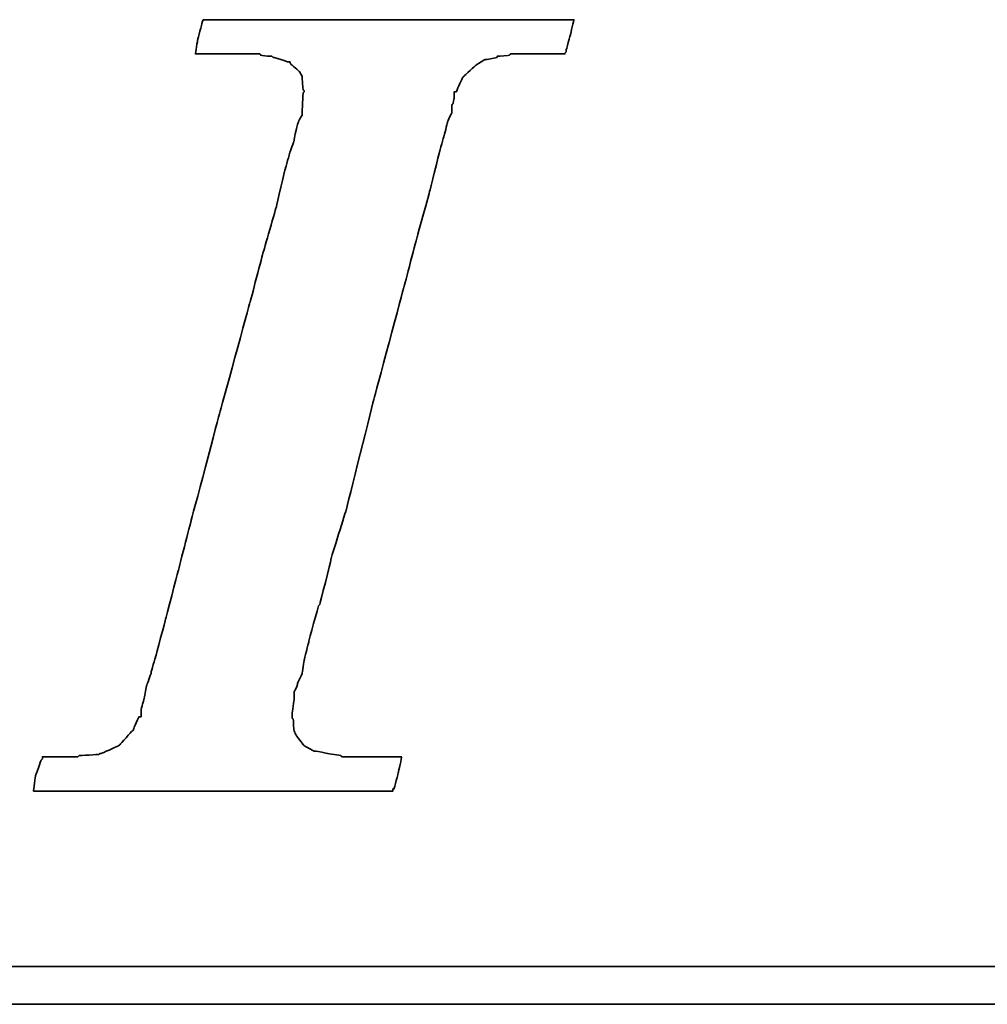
# Model space of a CAD drawing. Header units: inches. Extents: x 22 to 421, y 72 to 311.
# Tile 32 of 48: x 346.02 to 351.95, y 201.56 to 207.59. Entities that reach past the tile are written whole.
import ezdxf

# ---------------------------------------------------------------- set-up
doc = ezdxf.new("R2010")
doc.units = ezdxf.units.IN
doc.header["$LTSCALE"] = 0.4
doc.layers.add('DIM', color=4, linetype='Continuous')
doc.layers.add('layer 1', color=7, linetype='Continuous')

# ---------------------------------------------------------------- blocks, each defined once
blk = doc.blocks.new('TBI MOTION logo(完整正式版)')
at = {"layer": 'layer 1', "color": 22, "lineweight": 35}
for points, knots in [([(-40.59125, -7.94375), (-40.59125, -7.94375), (-40.97375, -7.94375), (-40.97375, -7.94375), (-40.97375, -7.94375), (-40.97375, -7.94375), (-41.38125, -7.94375), (-41.38125, -7.94375), (-41.38125, -7.94375), (-41.38125, -7.94375), (-41.54875, -7.94375), (-41.54875, -7.94375), (-41.54875, -7.94375), (-41.54875, -7.94375), (-41.59875, -7.94375), (-41.59875, -7.94375), (-41.59875, -7.94375), (-41.59875, -7.94375), (-41.88375, -7.94375), (-41.88375, -7.94375), (-41.88375, -7.94375), (-41.88375, -7.94375), (-41.90875, -7.91875), (-41.90875, -7.91875), (-41.90875, -7.91875), (-41.90875, -7.91875), (-42.19875, -7.87125), (-42.19875, -7.87125), (-42.19875, -7.87125), (-42.19875, -7.87125), (-42.43875, -7.82375), (-42.43875, -7.82375), (-42.43875, -7.82375), (-42.43875, -7.82375), (-42.45875, -7.82375), (-42.45875, -7.82375), (-42.45875, -7.82375), (-42.45875, -7.82375), (-42.48625, -7.82375), (-42.48625, -7.82375), (-42.48625, -7.82375), (-42.48625, -7.82375), (-42.67625, -7.72375), (-42.67625, -7.72375), (-42.67625, -7.72375), (-42.67625, -7.72375), (-42.70125, -7.70375), (-42.70125, -7.70375), (-42.70125, -7.70375), (-42.70125, -7.70375), (-42.72375, -7.67875), (-42.72375, -7.67875), (-42.72375, -7.67875), (-42.72375, -7.67875), (-42.86875, -7.48875), (-42.86875, -7.48875), (-42.86875, -7.48875), (-42.86875, -7.48875), (-42.89375, -7.43875), (-42.89375, -7.43875), (-42.89375, -7.43875), (-42.89375, -7.43875), (-42.91875, -7.38875), (-42.91875, -7.38875), (-42.91875, -7.38875), (-42.91875, -7.38875), (-42.93875, -7.12875), (-42.93875, -7.12875), (-42.93875, -7.12875), (-42.93875, -7.12875), (-42.96375, -7.10375), (-42.96375, -7.10375), (-42.96375, -7.10375), (-42.96375, -7.10375), (-42.96375, -7.05375), (-42.96375, -7.05375), (-42.96375, -7.05375), (-42.96375, -7.05375), (-42.96375, -7.00875), (-42.96375, -7.00875), (-42.96375, -7.00875), (-42.96375, -7.00875), (-42.91875, -6.69625), (-42.91875, -6.69625), (-42.91875, -6.69625), (-42.91875, -6.69625), (-42.91875, -6.62375), (-42.91875, -6.62375), (-42.91875, -6.62375), (-42.91875, -6.62375), (-42.91875, -6.59625), (-42.91875, -6.59625), (-42.91875, -6.59625), (-42.91875, -6.59625), (-42.91875, -6.57375), (-42.91875, -6.57375), (-42.91875, -6.57375), (-42.91875, -6.57375), (-42.91875, -6.52875), (-42.91875, -6.52875), (-42.91875, -6.52875), (-42.91875, -6.52875), (-42.89375, -6.50375), (-42.89375, -6.50375), (-42.89375, -6.50375), (-42.89375, -6.50375), (-42.84375, -6.38375), (-42.84375, -6.38375), (-42.84375, -6.38375), (-42.84375, -6.38375), (-42.84375, -6.35875), (-42.84375, -6.35875), (-42.84375, -6.35875), (-42.84375, -6.35875), (-42.74625, -6.14375), (-42.74625, -6.14375), (-42.74625, -6.14375), (-42.74625, -6.14375), (-42.70125, -5.85375), (-42.70125, -5.85375), (-42.70125, -5.85375), (-42.70125, -5.85375), (-42.60375, -5.47125), (-42.60375, -5.47125), (-42.60375, -5.47125), (-42.60375, -5.47125), (-42.60375, -5.44875), (-42.60375, -5.44875), (-42.60375, -5.44875), (-42.60375, -5.44875), (-42.38875, -4.67875), (-42.38875, -4.67875), (-42.38875, -4.67875), (-42.38875, -4.67875), (-42.36375, -4.65375), (-42.36375, -4.65375), (-42.36375, -4.65375), (-42.36375, -4.65375), (-42.12375, -3.69625), (-42.12375, -3.69625), (-42.12375, -3.69625), (-42.12375, -3.69625), (-42.12375, -3.67374), (-42.12375, -3.67374), (-42.12375, -3.67374), (-42.12375, -3.67374), (-41.78875, -2.59374), (-41.78875, -2.59374), (-41.78875, -2.59374), (-41.78875, -2.59374), (-41.18875, -0.19375), (-41.18875, -0.19375), (-41.18875, -0.19375), (-41.18875, -0.19375), (-40.54375, 2.20624), (-40.54375, 2.20624), (-40.54375, 2.20624), (-40.54375, 2.20624), (-40.25375, 3.30875), (-40.25375, 3.30875), (-40.25375, 3.30875), (-40.25375, 3.30875), (-39.98875, 4.27125), (-39.98875, 4.27125), (-39.98875, 4.27125), (-39.98875, 4.27125), (-39.77375, 5.13125), (-39.77375, 5.13125), (-39.77375, 5.13125), (-39.77375, 5.13125), (-39.67875, 5.47125), (-39.67875, 5.47125), (-39.67875, 5.47125), (-39.67875, 5.47125), (-39.60375, 5.75625), (-39.60375, 5.75625), (-39.60375, 5.75625), (-39.60375, 5.75625), (-39.60375, 5.78125), (-39.60375, 5.78125), (-39.60375, 5.78125), (-39.60375, 5.78125), (-39.50875, 5.97125), (-39.50875, 5.97125), (-39.50875, 5.97125), (-39.50875, 5.97125), (-39.50875, 6.13875), (-39.50875, 6.13875), (-39.50875, 6.13875), (-39.50875, 6.13875), (-39.48625, 6.16625), (-39.48625, 6.16625), (-39.48625, 6.16625), (-39.48625, 6.16625), (-39.46125, 6.28625), (-39.46125, 6.28625), (-39.46125, 6.28625), (-39.46125, 6.28625), (-39.46125, 6.42625), (-39.46125, 6.42625), (-39.46125, 6.42625), (-39.46125, 6.42625), (-39.41375, 6.42625), (-39.41375, 6.42625), (-39.41375, 6.42625), (-39.41375, 6.42625), (-39.29375, 6.69125), (-39.29375, 6.69125), (-39.29375, 6.69125), (-39.29375, 6.69125), (-39.26875, 6.74125), (-39.26875, 6.74125), (-39.26875, 6.74125), (-39.26875, 6.74125), (-39.24375, 6.76625), (-39.24375, 6.76625), (-39.24375, 6.76625), (-39.24375, 6.76625), (-38.98375, 7.00624), (-38.98375, 7.00624), (-38.98375, 7.00624), (-38.98375, 7.00624), (-38.95625, 7.02624), (-38.95625, 7.02624), (-38.95625, 7.02624), (-38.95625, 7.02624), (-38.78875, 7.12624), (-38.78875, 7.12624), (-38.78875, 7.12624), (-38.78875, 7.12624), (-38.76375, 7.12624), (-38.76375, 7.12624), (-38.76375, 7.12624), (-38.76375, 7.12624), (-38.74375, 7.12624), (-38.74375, 7.12624), (-38.74375, 7.12624), (-38.74375, 7.12624), (-38.52875, 7.17125), (-38.52875, 7.17125), (-38.52875, 7.17125), (-38.52875, 7.17125), (-38.52875, 7.19624), (-38.52875, 7.19624), (-38.52875, 7.19624), (-38.52875, 7.19624), (-38.50375, 7.19624), (-38.50375, 7.19624), (-38.50375, 7.19624), (-38.50375, 7.19624), (-38.26125, 7.21875), (-38.26125, 7.21875), (-38.26125, 7.21875), (-38.26125, 7.21875), (-38.23875, 7.24624), (-38.23875, 7.24624), (-38.23875, 7.24624), (-38.23875, 7.24624), (-38.21625, 7.24624), (-38.21625, 7.24624), (-38.21625, 7.24624), (-38.21625, 7.24624), (-38.18875, 7.24624), (-38.18875, 7.24624), (-38.18875, 7.24624), (-38.18875, 7.24624), (-37.90375, 7.24624), (-37.90375, 7.24624), (-37.90375, 7.24624), (-37.90375, 7.24624), (-37.85375, 7.24624), (-37.85375, 7.24624), (-37.85375, 7.24624), (-37.85375, 7.24624), (-37.75875, 7.24624), (-37.75875, 7.24624), (-37.75875, 7.24624), (-37.75875, 7.24624), (-37.42375, 7.24624), (-37.42375, 7.24624), (-37.42375, 7.24624), (-37.42375, 7.24624), (-37.08875, 7.24624), (-37.08875, 7.24624), (-37.08875, 7.24624), (-37.08875, 7.24624), (-37.06375, 7.24624), (-37.06375, 7.24624), (-37.06375, 7.24624), (-37.06375, 7.24624), (-37.06375, 7.26624), (-37.06375, 7.26624), (-37.06375, 7.26624), (-37.06375, 7.26624), (-37.03875, 7.29125), (-37.03875, 7.29125), (-37.03875, 7.29125), (-37.03875, 7.29125), (-37.03875, 7.31625), (-37.03875, 7.31625), (-37.03875, 7.31625), (-37.03875, 7.31625), (-36.94125, 7.67625), (-36.94125, 7.67625), (-36.94125, 7.67625), (-36.94125, 7.67625), (-36.86875, 7.98625), (-36.86875, 7.98625), (-36.86875, 7.98625), (-36.86875, 7.98625), (-36.98875, 7.98625), (-36.98875, 7.98625), (-36.98875, 7.98625), (-36.98875, 7.98625), (-37.42375, 7.98625), (-37.42375, 7.98625), (-37.42375, 7.98625), (-37.42375, 7.98625), (-37.94875, 7.98625), (-37.94875, 7.98625), (-37.94875, 7.98625), (-37.94875, 7.98625), (-38.57375, 7.98625), (-38.57375, 7.98625), (-38.57375, 7.98625), (-38.57375, 7.98625), (-39.29375, 7.98625), (-39.29375, 7.98625), (-39.29375, 7.98625), (-39.29375, 7.98625), (-40.82875, 7.98625), (-40.82875, 7.98625), (-40.82875, 7.98625), (-40.82875, 7.98625), (-42.36375, 7.98625), (-42.36375, 7.98625), (-42.36375, 7.98625), (-42.36375, 7.98625), (-43.08375, 7.98625), (-43.08375, 7.98625), (-43.08375, 7.98625), (-43.08375, 7.98625), (-43.70875, 7.98625), (-43.70875, 7.98625), (-43.70875, 7.98625), (-43.70875, 7.98625), (-44.23375, 7.98625), (-44.23375, 7.98625), (-44.23375, 7.98625), (-44.23375, 7.98625), (-44.66875, 7.98625), (-44.66875, 7.98625), (-44.66875, 7.98625), (-44.66875, 7.98625), (-44.88375, 7.98625), (-44.88375, 7.98625), (-44.88375, 7.98625), (-44.88375, 7.98625), (-44.90875, 7.94125), (-44.90875, 7.94125), (-44.90875, 7.94125), (-44.90875, 7.94125), (-44.90875, 7.91625), (-44.90875, 7.91625), (-44.90875, 7.91625), (-44.90875, 7.91625), (-45.00375, 7.55625), (-45.00375, 7.55625), (-45.00375, 7.55625), (-45.00375, 7.55625), (-45.05375, 7.24624), (-45.05375, 7.24624), (-45.05375, 7.24624), (-45.05375, 7.24624), (-44.61875, 7.24624), (-44.61875, 7.24624), (-44.61875, 7.24624), (-44.61875, 7.24624), (-44.11375, 7.24624), (-44.11375, 7.24624), (-44.11375, 7.24624), (-44.11375, 7.24624), (-43.99375, 7.24624), (-43.99375, 7.24624), (-43.99375, 7.24624), (-43.99375, 7.24624), (-43.94625, 7.24624), (-43.94625, 7.24624), (-43.94625, 7.24624), (-43.94625, 7.24624), (-43.92374, 7.24624), (-43.92374, 7.24624), (-43.92374, 7.24624), (-43.92374, 7.24624), (-43.65875, 7.24624), (-43.65875, 7.24624), (-43.65875, 7.24624), (-43.65875, 7.24624), (-43.63875, 7.21875), (-43.63875, 7.21875), (-43.63875, 7.21875), (-43.63875, 7.21875), (-43.46875, 7.19624), (-43.46875, 7.19624), (-43.46875, 7.19624), (-43.46875, 7.19624), (-43.39875, 7.19624), (-43.39875, 7.19624), (-43.39875, 7.19624), (-43.39875, 7.19624), (-43.37125, 7.17125), (-43.37125, 7.17125), (-43.37125, 7.17125), (-43.37125, 7.17125), (-43.34875, 7.17125), (-43.34875, 7.17125), (-43.34875, 7.17125), (-43.34875, 7.17125), (-43.20375, 7.12624), (-43.20375, 7.12624), (-43.20375, 7.12624), (-43.20375, 7.12624), (-43.05875, 7.07624), (-43.05875, 7.07624), (-43.05875, 7.07624), (-43.05875, 7.07624), (-43.01375, 7.07624), (-43.01375, 7.07624), (-43.01375, 7.07624), (-43.01375, 7.07624), (-42.98875, 7.02624), (-42.98875, 7.02624), (-42.98875, 7.02624), (-42.98875, 7.02624), (-42.79875, 6.86125), (-42.79875, 6.86125), (-42.79875, 6.86125), (-42.79875, 6.86125), (-42.77375, 6.81125), (-42.77375, 6.81125), (-42.77375, 6.81125), (-42.77375, 6.81125), (-42.74625, 6.76625), (-42.74625, 6.76625), (-42.74625, 6.76625), (-42.74625, 6.76625), (-42.72375, 6.47625), (-42.72375, 6.47625), (-42.72375, 6.47625), (-42.72375, 6.47625), (-42.70125, 6.45124), (-42.70125, 6.45124), (-42.70125, 6.45124), (-42.70125, 6.45124), (-42.70125, 6.42625), (-42.70125, 6.42625), (-42.70125, 6.42625), (-42.70125, 6.42625), (-42.72375, 6.40625), (-42.72375, 6.40625), (-42.72375, 6.40625), (-42.72375, 6.40625), (-42.74625, 5.97125), (-42.74625, 5.97125), (-42.74625, 5.97125), (-42.74625, 5.97125), (-42.74625, 5.94625), (-42.74625, 5.94625), (-42.74625, 5.94625), (-42.74625, 5.94625), (-42.74625, 5.92625), (-42.74625, 5.92625), (-42.74625, 5.92625), (-42.74625, 5.92625), (-42.77375, 5.87625), (-42.77375, 5.87625), (-42.77375, 5.87625), (-42.77375, 5.87625), (-42.81875, 5.80625), (-42.81875, 5.80625), (-42.81875, 5.80625), (-42.81875, 5.80625), (-42.86875, 5.63625), (-42.86875, 5.63625), (-42.86875, 5.63625), (-42.86875, 5.63625), (-42.91875, 5.39625), (-42.91875, 5.39625), (-42.91875, 5.39625), (-42.91875, 5.39625), (-42.91875, 5.37124), (-42.91875, 5.37124), (-42.91875, 5.37124), (-42.91875, 5.37124), (-43.01375, 5.10874), (-43.01375, 5.10874), (-43.01375, 5.10874), (-43.01375, 5.10874), (-43.10875, 4.77124), (-43.10875, 4.77124), (-43.10875, 4.77124), (-43.10875, 4.77124), (-43.29875, 3.95625), (-43.29875, 3.95625), (-43.29875, 3.95625), (-43.29875, 3.95625), (-43.58875, 2.95125), (-43.58875, 2.95125), (-43.58875, 2.95125), (-43.58875, 2.95125), (-43.87375, 1.87125), (-43.87375, 1.87125), (-43.87375, 1.87125), (-43.87375, 1.87125), (-44.52625, -0.50374), (-44.52625, -0.50374), (-44.52625, -0.50374), (-44.52625, -0.50374), (-45.14875, -2.85375), (-45.14875, -2.85375), (-45.14875, -2.85375), (-45.14875, -2.85375), (-45.43375, -3.95875), (-45.43375, -3.95875), (-45.43375, -3.95875), (-45.43375, -3.95875), (-45.69875, -4.96875), (-45.69875, -4.96875), (-45.69875, -4.96875), (-45.69875, -4.96875), (-45.91375, -5.78375), (-45.91375, -5.78375), (-45.91375, -5.78375), (-45.91375, -5.78375), (-46.01375, -6.11875), (-46.01375, -6.11875), (-46.01375, -6.11875), (-46.01375, -6.11875), (-46.01375, -6.14375), (-46.01375, -6.14375), (-46.01375, -6.14375), (-46.01375, -6.14375), (-46.10875, -6.40875), (-46.10875, -6.40875), (-46.10875, -6.40875), (-46.10875, -6.40875), (-46.15375, -6.64875), (-46.15375, -6.64875), (-46.15375, -6.64875), (-46.15375, -6.64875), (-46.20375, -6.83875), (-46.20375, -6.83875), (-46.20375, -6.83875), (-46.20375, -6.83875), (-46.22875, -6.93375), (-46.22875, -6.93375), (-46.22875, -6.93375), (-46.22875, -6.93375), (-46.22875, -7.07875), (-46.22875, -7.07875), (-46.22875, -7.07875), (-46.22875, -7.07875), (-46.27375, -7.07875), (-46.27375, -7.07875), (-46.27375, -7.07875), (-46.27375, -7.07875), (-46.39375, -7.34375), (-46.39375, -7.34375), (-46.39375, -7.34375), (-46.39375, -7.34375), (-46.39375, -7.36875), (-46.39375, -7.36875), (-46.39375, -7.36875), (-46.39375, -7.36875), (-46.42125, -7.38875), (-46.42125, -7.38875), (-46.42125, -7.38875), (-46.42125, -7.38875), (-46.68375, -7.67875), (-46.68375, -7.67875), (-46.68375, -7.67875), (-46.68375, -7.67875), (-46.70875, -7.70375), (-46.70875, -7.70375), (-46.70875, -7.70375), (-46.70875, -7.70375), (-46.75375, -7.72375), (-46.75375, -7.72375), (-46.75375, -7.72375), (-46.75375, -7.72375), (-47.08875, -7.87125), (-47.08875, -7.87125), (-47.08875, -7.87125), (-47.08875, -7.87125), (-47.11625, -7.87125), (-47.11625, -7.87125), (-47.11625, -7.87125), (-47.11625, -7.87125), (-47.13875, -7.89375), (-47.13875, -7.89375), (-47.13875, -7.89375), (-47.13875, -7.89375), (-47.56875, -7.91875), (-47.56875, -7.91875), (-47.56875, -7.91875), (-47.56875, -7.91875), (-47.59625, -7.94375), (-47.59625, -7.94375), (-47.59625, -7.94375), (-47.59625, -7.94375), (-47.64375, -7.94375), (-47.64375, -7.94375), (-47.64375, -7.94375), (-47.64375, -7.94375), (-47.73625, -7.94375), (-47.73625, -7.94375), (-47.73625, -7.94375), (-47.73625, -7.94375), (-48.07375, -7.94375), (-48.07375, -7.94375), (-48.07375, -7.94375), (-48.07375, -7.94375), (-48.36125, -7.94375), (-48.36125, -7.94375), (-48.36125, -7.94375), (-48.36125, -7.94375), (-48.36125, -7.96625), (-48.36125, -7.96625), (-48.36125, -7.96625), (-48.36125, -7.96625), (-48.36125, -7.99125), (-48.36125, -7.99125), (-48.36125, -7.99125), (-48.36125, -7.99125), (-48.38875, -8.01375), (-48.38875, -8.01375), (-48.38875, -8.01375), (-48.38875, -8.01375), (-48.50875, -8.34875), (-48.50875, -8.34875), (-48.50875, -8.34875), (-48.50875, -8.34875), (-48.55375, -8.68625), (-48.55375, -8.68625), (-48.55375, -8.68625), (-48.55375, -8.68625), (-48.45875, -8.68625), (-48.45875, -8.68625), (-48.45875, -8.68625), (-48.45875, -8.68625), (-48.07375, -8.68625), (-48.07375, -8.68625), (-48.07375, -8.68625), (-48.07375, -8.68625), (-47.52375, -8.68625), (-47.52375, -8.68625), (-47.52375, -8.68625), (-47.52375, -8.68625), (-46.92375, -8.68625), (-46.92375, -8.68625), (-46.92375, -8.68625), (-46.92375, -8.68625), (-46.25375, -8.68625), (-46.25375, -8.68625), (-46.25375, -8.68625), (-46.25375, -8.68625), (-46.20375, -8.68625), (-46.20375, -8.68625), (-46.20375, -8.68625), (-46.20375, -8.68625), (-44.71375, -8.68625), (-44.71375, -8.68625), (-44.71375, -8.68625), (-44.71375, -8.68625), (-43.22875, -8.68625), (-43.22875, -8.68625), (-43.22875, -8.68625), (-43.22875, -8.68625), (-42.55875, -8.68625), (-42.55875, -8.68625), (-42.55875, -8.68625), (-42.55875, -8.68625), (-42.50875, -8.68625), (-42.50875, -8.68625), (-42.50875, -8.68625), (-42.50875, -8.68625), (-41.93375, -8.68625), (-41.93375, -8.68625), (-41.93375, -8.68625), (-41.93375, -8.68625), (-41.38125, -8.68625), (-41.38125, -8.68625), (-41.38125, -8.68625), (-41.38125, -8.68625), (-40.97375, -8.68625), (-40.97375, -8.68625), (-40.97375, -8.68625), (-40.97375, -8.68625), (-40.78125, -8.68625), (-40.78125, -8.68625), (-40.78125, -8.68625), (-40.78125, -8.68625), (-40.78125, -8.63875), (-40.78125, -8.63875), (-40.78125, -8.63875), (-40.78125, -8.63875), (-40.75875, -8.63875), (-40.75875, -8.63875), (-40.75875, -8.63875), (-40.75875, -8.63875), (-40.66375, -8.27875), (-40.66375, -8.27875), (-40.66375, -8.27875), (-40.66375, -8.27875), (-40.59125, -7.94375), (-40.59125, -7.94375)], [0, 0, 0, 0, 0.00558659, 0.00558659, 0.00558659, 0.0055866, 0.01117318, 0.01117318, 0.01117318, 0.01117319, 0.01675978, 0.01675978, 0.01675978, 0.01675979, 0.02234637, 0.02234637, 0.02234637, 0.02234638, 0.02793296, 0.02793296, 0.02793296, 0.02793297, 0.03351955, 0.03351955, 0.03351955, 0.03351956, 0.03910615, 0.03910615, 0.03910615, 0.03910616, 0.04469274, 0.04469274, 0.04469274, 0.04469275, 0.05027933, 0.05027933, 0.05027933, 0.05027934, 0.05586592, 0.05586592, 0.05586592, 0.05586593, 0.06145251, 0.06145251, 0.06145251, 0.06145252, 0.06703911, 0.06703911, 0.06703911, 0.06703912, 0.0726257, 0.0726257, 0.0726257, 0.07262571, 0.07821229, 0.07821229, 0.07821229, 0.0782123, 0.08379888, 0.08379888, 0.08379888, 0.08379889, 0.08938547, 0.08938547, 0.08938547, 0.08938548, 0.09497207, 0.09497207, 0.09497207, 0.09497208, 0.10055866, 0.10055866, 0.10055866, 0.10055867, 0.10614525, 0.10614525, 0.10614525, 0.10614526, 0.11173184, 0.11173184, 0.11173184, 0.11173185, 0.11731844, 0.11731844, 0.11731844, 0.11731845, 0.12290503, 0.12290503, 0.12290503, 0.12290504, 0.12849162, 0.12849162, 0.12849162, 0.12849163, 0.13407821, 0.13407821, 0.13407821, 0.13407822, 0.1396648, 0.1396648, 0.1396648, 0.13966481, 0.1452514, 0.1452514, 0.1452514, 0.14525141, 0.15083799, 0.15083799, 0.15083799, 0.150838, 0.15642458, 0.15642458, 0.15642458, 0.15642459, 0.16201117, 0.16201117, 0.16201117, 0.16201118, 0.16759777, 0.16759777, 0.16759777, 0.16759778, 0.17318436, 0.17318436, 0.17318436, 0.17318437, 0.17877095, 0.17877095, 0.17877095, 0.17877096, 0.18435754, 0.18435754, 0.18435754, 0.18435755, 0.18994413, 0.18994413, 0.18994413, 0.18994414, 0.19553073, 0.19553073, 0.19553073, 0.19553074, 0.20111732, 0.20111732, 0.20111732, 0.20111733, 0.20670391, 0.20670391, 0.20670391, 0.20670392, 0.2122905, 0.2122905, 0.2122905, 0.21229051, 0.21787709, 0.21787709, 0.21787709, 0.2178771, 0.22346369, 0.22346369, 0.22346369, 0.2234637, 0.22905028, 0.22905028, 0.22905028, 0.22905029, 0.23463687, 0.23463687, 0.23463687, 0.23463688, 0.24022346, 0.24022346, 0.24022346, 0.24022347, 0.24581006, 0.24581006, 0.24581006, 0.24581007, 0.25139665, 0.25139665, 0.25139665, 0.25139666, 0.25698324, 0.25698324, 0.25698324, 0.25698325, 0.26256983, 0.26256983, 0.26256983, 0.26256984, 0.26815642, 0.26815642, 0.26815642, 0.26815643, 0.27374302, 0.27374302, 0.27374302, 0.27374303, 0.27932961, 0.27932961, 0.27932961, 0.27932962, 0.2849162, 0.2849162, 0.2849162, 0.28491621, 0.29050279, 0.29050279, 0.29050279, 0.2905028, 0.29608939, 0.29608939, 0.29608939, 0.2960894, 0.30167598, 0.30167598, 0.30167598, 0.30167599, 0.30726257, 0.30726257, 0.30726257, 0.30726258, 0.31284916, 0.31284916, 0.31284916, 0.31284917, 0.31843575, 0.31843575, 0.31843575, 0.31843576, 0.32402235, 0.32402235, 0.32402235, 0.32402236, 0.32960894, 0.32960894, 0.32960894, 0.32960895, 0.33519553, 0.33519553, 0.33519553, 0.33519554, 0.34078212, 0.34078212, 0.34078212, 0.34078213, 0.34636872, 0.34636872, 0.34636872, 0.34636873, 0.35195531, 0.35195531, 0.35195531, 0.35195532, 0.3575419, 0.3575419, 0.3575419, 0.35754191, 0.36312849, 0.36312849, 0.36312849, 0.3631285, 0.36871508, 0.36871508, 0.36871508, 0.36871509, 0.37430168, 0.37430168, 0.37430168, 0.37430169, 0.37988827, 0.37988827, 0.37988827, 0.37988828, 0.38547486, 0.38547486, 0.38547486, 0.38547487, 0.39106145, 0.39106145, 0.39106145, 0.39106146, 0.39664804, 0.39664804, 0.39664804, 0.39664805, 0.40223464, 0.40223464, 0.40223464, 0.40223465, 0.40782123, 0.40782123, 0.40782123, 0.40782124, 0.41340782, 0.41340782, 0.41340782, 0.41340783, 0.41899441, 0.41899441, 0.41899441, 0.41899442, 0.42458101, 0.42458101, 0.42458101, 0.42458102, 0.4301676, 0.4301676, 0.4301676, 0.43016761, 0.43575419, 0.43575419, 0.43575419, 0.4357542, 0.44134078, 0.44134078, 0.44134078, 0.44134079, 0.44692737, 0.44692737, 0.44692737, 0.44692738, 0.45251397, 0.45251397, 0.45251397, 0.45251398, 0.45810056, 0.45810056, 0.45810056, 0.45810057, 0.46368715, 0.46368715, 0.46368715, 0.46368716, 0.46927374, 0.46927374, 0.46927374, 0.46927375, 0.47486034, 0.47486034, 0.47486034, 0.47486035, 0.48044693, 0.48044693, 0.48044693, 0.48044694, 0.48603352, 0.48603352, 0.48603352, 0.48603353, 0.49162011, 0.49162011, 0.49162011, 0.49162012, 0.4972067, 0.4972067, 0.4972067, 0.49720671, 0.5027933, 0.5027933, 0.5027933, 0.50279331, 0.50837989, 0.50837989, 0.50837989, 0.5083799, 0.51396648, 0.51396648, 0.51396648, 0.51396649, 0.51955307, 0.51955307, 0.51955307, 0.51955308, 0.52513966, 0.52513966, 0.52513966, 0.52513967, 0.53072626, 0.53072626, 0.53072626, 0.53072627, 0.53631285, 0.53631285, 0.53631285, 0.53631286, 0.54189944, 0.54189944, 0.54189944, 0.54189945, 0.54748603, 0.54748603, 0.54748603, 0.54748604, 0.55307263, 0.55307263, 0.55307263, 0.55307264, 0.55865922, 0.55865922, 0.55865922, 0.55865923, 0.56424581, 0.56424581, 0.56424581, 0.56424582, 0.5698324, 0.5698324, 0.5698324, 0.56983241, 0.57541899, 0.57541899, 0.57541899, 0.575419, 0.58100559, 0.58100559, 0.58100559, 0.5810056, 0.58659218, 0.58659218, 0.58659218, 0.58659219, 0.59217877, 0.59217877, 0.59217877, 0.59217878, 0.59776536, 0.59776536, 0.59776536, 0.59776537, 0.60335196, 0.60335196, 0.60335196, 0.60335197, 0.60893855, 0.60893855, 0.60893855, 0.60893856, 0.61452514, 0.61452514, 0.61452514, 0.61452515, 0.62011173, 0.62011173, 0.62011173, 0.62011174, 0.62569832, 0.62569832, 0.62569832, 0.62569833, 0.63128492, 0.63128492, 0.63128492, 0.63128493, 0.63687151, 0.63687151, 0.63687151, 0.63687152, 0.6424581, 0.6424581, 0.6424581, 0.64245811, 0.64804469, 0.64804469, 0.64804469, 0.6480447, 0.65363128, 0.65363128, 0.65363128, 0.65363129, 0.65921788, 0.65921788, 0.65921788, 0.65921789, 0.66480447, 0.66480447, 0.66480447, 0.66480448, 0.67039106, 0.67039106, 0.67039106, 0.67039107, 0.67597765, 0.67597765, 0.67597765, 0.67597766, 0.68156425, 0.68156425, 0.68156425, 0.68156426, 0.68715084, 0.68715084, 0.68715084, 0.68715085, 0.69273743, 0.69273743, 0.69273743, 0.69273744, 0.69832402, 0.69832402, 0.69832402, 0.69832403, 0.70391061, 0.70391061, 0.70391061, 0.70391062, 0.70949721, 0.70949721, 0.70949721, 0.70949722, 0.7150838, 0.7150838, 0.7150838, 0.71508381, 0.72067039, 0.72067039, 0.72067039, 0.7206704, 0.72625698, 0.72625698, 0.72625698, 0.72625699, 0.73184358, 0.73184358, 0.73184358, 0.73184359, 0.73743017, 0.73743017, 0.73743017, 0.73743018, 0.74301676, 0.74301676, 0.74301676, 0.74301677, 0.74860335, 0.74860335, 0.74860335, 0.74860336, 0.75418994, 0.75418994, 0.75418994, 0.75418995, 0.75977654, 0.75977654, 0.75977654, 0.75977655, 0.76536313, 0.76536313, 0.76536313, 0.76536314, 0.77094972, 0.77094972, 0.77094972, 0.77094973, 0.77653631, 0.77653631, 0.77653631, 0.77653632, 0.78212291, 0.78212291, 0.78212291, 0.78212292, 0.7877095, 0.7877095, 0.7877095, 0.78770951, 0.79329609, 0.79329609, 0.79329609, 0.7932961, 0.79888268, 0.79888268, 0.79888268, 0.79888269, 0.80446927, 0.80446927, 0.80446927, 0.80446928, 0.81005587, 0.81005587, 0.81005587, 0.81005588, 0.81564246, 0.81564246, 0.81564246, 0.81564247, 0.82122905, 0.82122905, 0.82122905, 0.82122906, 0.82681564, 0.82681564, 0.82681564, 0.82681565, 0.83240223, 0.83240223, 0.83240223, 0.83240224, 0.83798883, 0.83798883, 0.83798883, 0.83798884, 0.84357542, 0.84357542, 0.84357542, 0.84357543, 0.84916201, 0.84916201, 0.84916201, 0.84916202, 0.8547486, 0.8547486, 0.8547486, 0.85474861, 0.8603352, 0.8603352, 0.8603352, 0.86033521, 0.86592179, 0.86592179, 0.86592179, 0.8659218, 0.87150838, 0.87150838, 0.87150838, 0.87150839, 0.87709497, 0.87709497, 0.87709497, 0.87709498, 0.88268156, 0.88268156, 0.88268156, 0.88268157, 0.88826816, 0.88826816, 0.88826816, 0.88826817, 0.89385475, 0.89385475, 0.89385475, 0.89385476, 0.89944134, 0.89944134, 0.89944134, 0.89944135, 0.90502793, 0.90502793, 0.90502793, 0.90502794, 0.91061453, 0.91061453, 0.91061453, 0.91061454, 0.91620112, 0.91620112, 0.91620112, 0.91620113, 0.92178771, 0.92178771, 0.92178771, 0.92178772, 0.9273743, 0.9273743, 0.9273743, 0.92737431, 0.93296089, 0.93296089, 0.93296089, 0.9329609, 0.93854749, 0.93854749, 0.93854749, 0.9385475, 0.94413408, 0.94413408, 0.94413408, 0.94413409, 0.94972067, 0.94972067, 0.94972067, 0.94972068, 0.95530726, 0.95530726, 0.95530726, 0.95530727, 0.96089385, 0.96089385, 0.96089385, 0.96089386, 0.96648045, 0.96648045, 0.96648045, 0.96648046, 0.97206704, 0.97206704, 0.97206704, 0.97206705, 0.97765363, 0.97765363, 0.97765363, 0.97765364, 0.98324022, 0.98324022, 0.98324022, 0.98324023, 0.98882682, 0.98882682, 0.98882682, 0.98882683, 0.99441341, 0.99441341, 0.99441341, 0.99441342, 1, 1, 1, 1]), ([(75.90875, -9.47875), (75.90875, -9.47875), (75.90875, -12.28625), (75.90875, -12.28625), (75.90875, -12.28625), (75.90875, -12.28625), (75.90875, -12.47875), (75.90875, -12.47875), (75.90875, -12.47875), (75.90875, -12.47875), (75.71625, -12.47875), (75.71625, -12.47875), (75.71625, -12.47875), (75.71625, -12.47875), (-88.32875, -12.47875), (-88.32875, -12.47875), (-88.32875, -12.47875), (-88.32875, -12.47875), (-88.32875, -13.29375), (-88.32875, -13.29375), (-88.32875, -13.29375), (-88.32875, -13.29375), (82.89125, -13.29375), (82.89125, -13.29375), (82.89125, -13.29375), (82.89125, -13.29375), (75.90875, -9.47875), (75.90875, -9.47875)], [0, 0, 0, 0, 0.14285714, 0.14285714, 0.14285714, 0.14285715, 0.28571429, 0.28571429, 0.28571429, 0.2857143, 0.42857143, 0.42857143, 0.42857143, 0.42857144, 0.57142857, 0.57142857, 0.57142857, 0.57142858, 0.71428571, 0.71428571, 0.71428571, 0.71428572, 0.85714286, 0.85714286, 0.85714286, 0.85714287, 1, 1, 1, 1])]:
    blk.add_open_spline(points, degree=3, knots=knots, dxfattribs=at)

msp = doc.modelspace()

# ---------------------------------------------------------------- block references
at = {"layer": 'DIM', "xscale": 0.2835000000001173, "yscale": 0.2835000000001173, "zscale": 0.2835000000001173}
msp.add_blockref('TBI MOTION logo(完整正式版)', (359.8657, 205.3238), dxfattribs=at)

doc.saveas('drawing.dxf')
